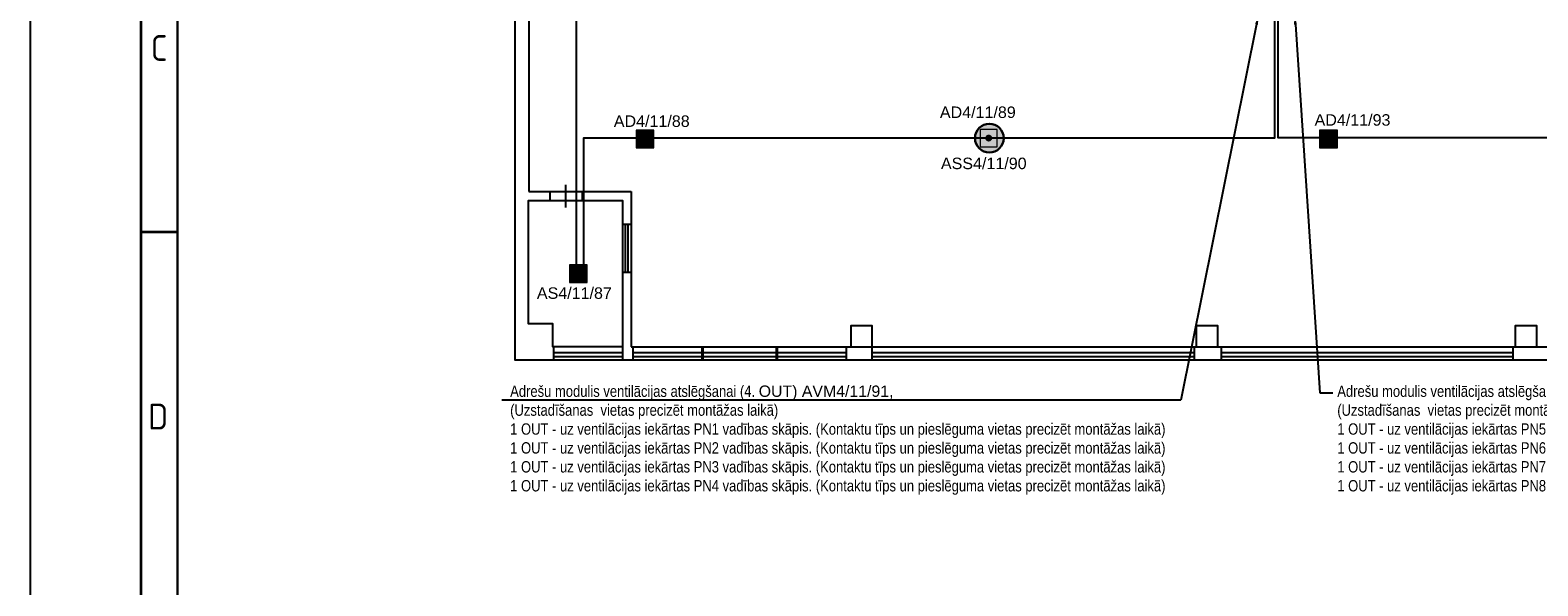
# Model space of a CAD drawing. Header units: millimetres. Extents: x -197461 to 862495, y -970068 to 63888.
# Tile 116 of 205: x -138828 to -111091, y -338374 to -328146. Entities that reach past the tile are written whole.
import ezdxf
from ezdxf import colors
from ezdxf.entities.mleader import LeaderData, LeaderLine
from ezdxf.math import Vec2, Vec3

# ---------------------------------------------------------------- set-up
doc = ezdxf.new("R2010")
doc.units = ezdxf.units.MM
doc.layers.get('0').update_dxf_attribs({"linetype": 'CONTINUOUS'})
doc.layers.add('Rasējuma lapa', color=7, linetype='CONTINUOUS')
doc.layers.add('UAS', color=240, linetype='CONTINUOUS')
doc.styles.add('ARIAL', font='arialbd.ttf')
doc.styles.add('ISO', font='iso')

# ---------------------------------------------------------------- blocks, each defined once
blk = doc.blocks.new('A2_L')
at = {"layer": 'Rasējuma lapa'}
blk.add_line((-594, 420), (-594, 0), dxfattribs=at)
at = {"layer": 'Rasējuma lapa', "lineweight": 35}
for p, q in [((-579, 415), (-579, 5)), ((-574, 260), (-579, 260))]:
    blk.add_line(p, q, dxfattribs=at)
at = {"layer": 'Rasējuma lapa', "lineweight": 30}
blk.add_line((-574, 410), (-574, 10), dxfattribs=at)
at = {"layer": 'Rasējuma lapa', "style": 'ISO'}
for s, p in [('C', (-577.64, 283.25)), ('D', (-578, 233.25))]:
    blk.add_text(s, height=3.5, dxfattribs=at).set_placement(p)
blk = doc.blocks.new('*U1293')
at = {"layer": 'Rasējuma lapa'}
blk.add_blockref('A2_L', (0, 0), dxfattribs=at)
blk = doc.blocks.new('AD-proj')
at = {"lineweight": 5}
blk.add_lwpolyline([(-250, -250), (250, -250), (250, 250), (-250, 250)], close=True, dxfattribs=at)
at = {"const_width": 30}
blk.add_lwpolyline([(-200, 0), (200, 0)], dxfattribs=at)
at = {"const_width": 100}
blk.add_lwpolyline([(-50, 0, 1), (50, 0, 1)], format="xyb", close=True, dxfattribs=at)

msp = doc.modelspace()

# ---------------------------------------------------------------- hatches: boundary and pattern name
at = {"layer": 'UAS', "lineweight": 50, "true_color": 0xffffff}
h = msp.add_hatch(color=7, dxfattribs=at)
h.dxf.hatch_style = 1
h.paths.add_polyline_path([(-127550.95041, -330147.66849), (-127485.47947, -330147.66849, 1)], flags=16)
h.paths.add_polyline_path([(-127354.53759, -330311.34584), (-127354.53759, -329983.99115), (-127681.89229, -329983.99115), (-127681.89229, -330311.34584)])
at = {"layer": 'UAS', "lineweight": 50, "true_color": 0x939598}
h = msp.add_hatch(color=252, dxfattribs=at)
h.dxf.hatch_style = 1
h.paths.add_polyline_path([(-121162.01509, -330132.9512, -1), (-121225.10202, -330132.9512, -1)], flags=0)
h.paths.add_polyline_path([(-121351.27589, -329975.23387), (-121351.27589, -330290.66854), (-121035.84122, -330290.66854), (-121035.84122, -329975.23387)], flags=16)
h.paths.add_polyline_path([(-120916.97738, -330133.66838, 1), (-121445.02469, -330133.66838, 1)])
h.paths.add_polyline_path([(-121035.84122, -330290.66854), (-121351.27589, -330290.66854), (-121351.27589, -329975.23387), (-121035.84122, -329975.23387)], flags=16)
at = {"layer": 'UAS', "lineweight": 50, "true_color": 0xffffff}
h = msp.add_hatch(color=7, dxfattribs=at)
h.dxf.hatch_style = 1
h.paths.add_polyline_path([(-114975.80306, -330147.66849), (-114910.33212, -330147.66849, 1)], flags=16)
h.paths.add_polyline_path([(-114779.39024, -330311.34584), (-114779.39024, -329983.99115), (-115106.74494, -329983.99115), (-115106.74494, -330311.34584)])
h = msp.add_hatch(color=7, dxfattribs=at)
h.dxf.hatch_style = 1
h.paths.add_polyline_path([(-128775.40027, -332627.75383), (-128709.92934, -332627.75383, 1)], flags=16)
h.paths.add_polyline_path([(-128578.98746, -332791.43118), (-128578.98746, -332464.07648), (-128906.34215, -332464.07648), (-128906.34215, -332791.43118)])

# ---------------------------------------------------------------- linework, layer by layer
at = {"color": 18, "true_color": 0x000000}
for p, q in [((-129651.8562, -327763.02061), (-129651.8562, -331116.87315)), ((-129651.8562, -331116.87315), (-127773.27512, -331116.87315)), ((-129264.35558, -331117.21536), (-129264.35558, -331280.67205)), ((-128973.53179, -331408.42919), (-128973.53179, -330995.04927)), ((-128673.29633, -331117.21536), (-128673.29633, -331280.67205)), ((-127773.27512, -331116.87315), (-127773.27512, -333976.94939)), ((-127932.7444, -331717.92187), (-127774.12854, -331717.92187)), ((-127876.38264, -332599.70776), (-127876.38264, -331717.6481)), ((-127827.31702, -332599.70776), (-127827.31702, -331717.6481)), ((-127932.7444, -332598.96018), (-127774.12854, -332598.96018)), ((-129200.19284, -333978.16026), (-129200.19284, -334220.83406)), ((-129198.3658, -334079.6942), (-127931.31402, -334079.6942)), ((-129198.3658, -334152.66218), (-127931.31402, -334152.66218)), ((-127930.85726, -333978.16026), (-127930.85726, -334220.83406)), ((-127773.27512, -333976.94939), (-67683.17743, -333976.94939)), ((-127737.4916, -333978.16026), (-127737.4916, -334220.83406)), ((-127735.66456, -334079.6942), (-126468.61278, -334079.6942)), ((-127735.66456, -334152.66218), (-126468.61278, -334152.66218)), ((-126468.15602, -333978.16026), (-126468.15602, -334220.83406)), ((-126453.02284, -333978.16026), (-126453.02284, -334220.83406)), ((-126451.1958, -334079.6942), (-125101.79503, -334079.6942)), ((-126451.1958, -334152.66218), (-125103.61005, -334152.66218)), ((-125102.51623, -333978.16026), (-125102.51623, -334220.83406)), ((-125082.1784, -333978.16026), (-125082.1784, -334220.83406)), ((-125080.35136, -334079.6942), (-123813.29958, -334079.6942)), ((-125080.35136, -334152.66218), (-123813.29958, -334152.66218)), ((-123812.84282, -333978.16026), (-123812.84282, -334220.83406)), ((-123344.41157, -333978.16026), (-123344.41157, -334220.83406)), ((-123344.29137, -334079.6942), (-117413.21685, -334079.6942)), ((-123343.18553, -334152.66218), (-117413.21685, -334152.66218)), ((-117412.76009, -333978.16026), (-117412.76009, -334220.83406)), ((-116919.32725, -333978.16026), (-116919.32725, -334220.83406)), ((-116919.20705, -334079.6942), (-111552.02659, -334079.6942)), ((-116918.10121, -334152.66218), (-111546.99021, -334152.66218)), ((-111552.02659, -333978.16026), (-111552.02659, -334220.83406))]:
    msp.add_line(p, q, dxfattribs=at)
for points in [[(-129908.11049, -318584.60717), (-64151.1498, -318584.60717), (-64151.1498, -334221.48688), (-129908.11049, -334221.48688)], [(-123733.01803, -333973.22729), (-123338.42562, -333973.22729), (-123338.42562, -333588.23434), (-123733.01803, -333588.23434)], [(-117375.16155, -333973.22729), (-116980.56913, -333973.22729), (-116980.56913, -333588.23434), (-117375.16155, -333588.23434)], [(-111507.4925, -333973.22729), (-111112.90009, -333973.22729), (-111112.90009, -333588.23434), (-111507.4925, -333588.23434)]]:
    msp.add_lwpolyline(points, close=True, dxfattribs=at)
msp.add_lwpolyline([(-127932.37178, -333975.99122), (-129209.9651, -333975.99122), (-129209.9651, -333552.00305), (-129661.76067, -333552.00305), (-129661.76067, -331280.58782), (-127932.64824, -331280.58782), (-127932.64824, -333975.52794)], dxfattribs=at)
at = {"layer": 'UAS', "color": 1}
for points in [[(-128782.09496, -326499.32811), (-128782.09496, -332785.40445), (-128641.00787, -332785.40445), (-128641.00787, -330130.23472), (-115931.46861, -330130.23472), (-115931.46861, -327872.68399)], [(-115873.51172, -327886.36881), (-115873.51172, -330121.98972), (-103687.93916, -330121.98972)]]:
    msp.add_lwpolyline(points, dxfattribs=at)
at = {"layer": 'UAS', "color": 1, "lineweight": 30}
msp.add_circle((-121181.00103, -330133.66838), 264.02365, dxfattribs=at)

# ---------------------------------------------------------------- block references
at = {"layer": 'Rasējuma lapa', "xscale": 135.6730224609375, "yscale": 135.6730224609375, "zscale": 135.6730224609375}
msp.add_blockref('*U1293', (-58237.88142, -367141.50712), dxfattribs=at)
at = {"layer": 'UAS'}
for p, xscale, yscale, zscale in [((-127518.21494, -330147.66849), 0.6547093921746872, 0.6547093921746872, 0.6547093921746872), ((-121193.55855, -330132.9512), 0.6308693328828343, 0.6308693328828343, 0.6308693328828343), ((-114943.06759, -330147.66849), 0.6547093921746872, 0.6547093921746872, 0.6547093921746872), ((-128742.66481, -332627.75383), 0.6547093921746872, 0.6547093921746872, 0.6547093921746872)]:
    msp.add_blockref('AD-proj', p, dxfattribs=dict(at, xscale=xscale, yscale=yscale, zscale=zscale))

# ---------------------------------------------------------------- leaders
at = {"layer": 'UAS', "color": 18, "true_color": 0x000000}
ml = msp.add_multileader_mtext('Standard', dxfattribs=at)
ml.set_content('\\A1;{\\fArial Narrow|b0|i0|c0|p34;\\C256;\\c0;Adre\\fArial Narrow|b0|i0|c186|p34;šu modulis ventilācijas atslēgšanai (4. \\fArial|b0|i0|c186|p34;OUT) \\C1;AVM4/11/92,                                              \\fArial Narrow|b0|i0|c186|p34;\\C256;\\c0;(Uzstadīšanas  vietas precizēt montāžas laikā)\\fArial|b0|i0|c186|p34;\\C1;\\P\\pxql;\\fArial Narrow|b0|i0|c186|p34;\\C256;\\c0;1 OUT - uz ventilācijas iekārtas PN5 vadības skāpis. (Kontaktu tīps un pieslēguma vietas precizēt montāžas laikā)\\P1 OUT - uz ventilācijas iekārtas PN6 vadības skāpis. (Kontaktu tīps un pieslēguma vietas precizēt montāžas laikā)\\P1 OUT - uz ventilācijas iekārtas PN7 vadības skāpis. (Kontaktu tīps un pieslēguma vietas precizēt montāžas laikā)\\P1 OUT - uz ventilācijas iekārtas PN8 vadības skāpis. (Kontaktu tīps un pieslēguma vietas precizēt montāžas laikā)}', color=(41, 19, 236))
ml.set_leader_properties()
ml.build(insert=Vec2(0, 0))
ml.multileader.update_dxf_attribs({"text_right_attachment_type": 6, "dogleg_length": 0.36, "arrow_head_size": 166.99834})
ctx = ml.context
ctx.base_point, ctx.char_height, ctx.arrow_head_size, ctx.landing_gap_size, ctx.plane_origin = Vec3(-114864.6457, -334821.96732), 208.74792195, 166.99834, 83.49917, Vec3(-108768.43371, -360649.57299)
ctx.right_attachment = 6
notes = []
notes.append((ctx, [(0, (1, 1, 0), (-115100.62076, -334821.96732), (1, 0), 235.97506, [(0, [(-115562.76569, -327874.89512)], 0, [])])]))
ctx.mtext.insert, ctx.mtext.width, ctx.mtext.flow_direction = Vec3(-114781.14653, -334686.9077), 12048.4461527, 5
for ctx, leaders in notes:
    for number, flags, end, landing, length, lines in leaders:
        leader = LeaderData()
        leader.index, (leader.has_last_leader_line, leader.has_dogleg_vector, leader.attachment_direction) = number, flags
        leader.last_leader_point, leader.dogleg_vector, leader.dogleg_length = Vec3(end), Vec3(landing), length
        for number, points, colour, breaks in lines:
            line = LeaderLine()
            line.index, line.vertices, line.color, line.breaks = number, Vec3.list(points), colors.encode_raw_color(colour), breaks
            leader.lines.append(line)
        ctx.leaders.append(leader)

# ---------------------------------------------------------------- next in the draw order: texts
at = {"layer": 'UAS', "color": 251, "linetype": 'Continuous', "lineweight": 20, "true_color": 0x636466, "char_height": 211.4384766, "width": 1051.7117129, "attachment_point": 5, "style": 'ARIAL', "bg_fill": 3, "box_fill_scale": 1.1, "bg_fill_color": 256, "bg_fill_transparency": 0}
for s, insert in [('\\A1;{\\fArial|b0|i0|c186|p34;\\C1;AD4/11/88}', (-127392.44047, -329822.65066)), ('\\A1;{\\fArial|b0|i0|c186|p34;\\C1;AD4/11/89}', (-121393.70214, -329658.45475)), ('\\A1;{\\fArial|b0|i0|c186|p34;\\C1;AD4/11/93}', (-114500.65562, -329800.23681)), ('\\A1;{\\fArial|b0|i0|c186|p34;\\C1;ASS4/11/90}', (-121284.18486, -330599.84756)), ('\\A1;{\\fArial|b0|i0|c186|p34;\\C1;AS4/11/87}', (-128815.98305, -332987.33814))]:
    msp.add_mtext(s, dxfattribs=dict(at, insert=insert))

# ---------------------------------------------------------------- next in the draw order: leaders
at = {"layer": 'UAS', "color": 18, "true_color": 0x000000}
ml = msp.add_multileader_mtext('Standard', dxfattribs=at)
ml.set_content('\\A1;{\\fArial Narrow|b0|i0|c0|p34;\\C256;\\c0;Adre\\fArial Narrow|b0|i0|c186|p34;šu modulis ventilācijas atslēgšanai (4. \\fArial|b0|i0|c186|p34;OUT) \\C1;AVM4/11/91,                                              \\fArial Narrow|b0|i0|c186|p34;\\C256;\\c0;(Uzstadīšanas  vietas precizēt montāžas laikā)\\fArial|b0|i0|c186|p34;\\C1;\\P\\pxql;\\fArial Narrow|b0|i0|c186|p34;\\C256;\\c0;1 OUT - uz ventilācijas iekārtas PN1 vadības skāpis. (Kontaktu tīps un pieslēguma vietas precizēt montāžas laikā)\\P1 OUT - uz ventilācijas iekārtas PN2 vadības skāpis. (Kontaktu tīps un pieslēguma vietas precizēt montāžas laikā)\\P1 OUT - uz ventilācijas iekārtas PN3 vadības skāpis. (Kontaktu tīps un pieslēguma vietas precizēt montāžas laikā)\\P1 OUT - uz ventilācijas iekārtas PN4 vadības skāpis. (Kontaktu tīps un pieslēguma vietas precizēt montāžas laikā)}', color=(41, 19, 236))
ml.set_leader_properties()
ml.build(insert=Vec2(0, 0))
ml.multileader.update_dxf_attribs({"text_right_attachment_type": 6, "dogleg_length": 0.36, "arrow_head_size": 166.99834})
ctx = ml.context
ctx.base_point, ctx.char_height, ctx.arrow_head_size, ctx.landing_gap_size, ctx.plane_origin = Vec3(-130080.50789, -334821.96732), 208.74792195, 166.99834, 83.49917, Vec3(-123984.29589, -360649.57299)
ctx.right_attachment = 6
notes = []
notes.append((ctx, [(1, (1, 1, 0), (-117660.57448, -334957.02694), (-1, 0), 235.97506, [(0, [(-116232.38321, -327874.89512)], 0, [])])]))
ctx.mtext.insert, ctx.mtext.width, ctx.mtext.flow_direction = Vec3(-129997.00872, -334686.9077), 12048.4461527, 5
for ctx, leaders in notes:
    for number, flags, end, landing, length, lines in leaders:
        leader = LeaderData()
        leader.index, (leader.has_last_leader_line, leader.has_dogleg_vector, leader.attachment_direction) = number, flags
        leader.last_leader_point, leader.dogleg_vector, leader.dogleg_length = Vec3(end), Vec3(landing), length
        for number, points, colour, breaks in lines:
            line = LeaderLine()
            line.index, line.vertices, line.color, line.breaks = number, Vec3.list(points), colors.encode_raw_color(colour), breaks
            leader.lines.append(line)
        ctx.leaders.append(leader)

doc.saveas('drawing.dxf')
